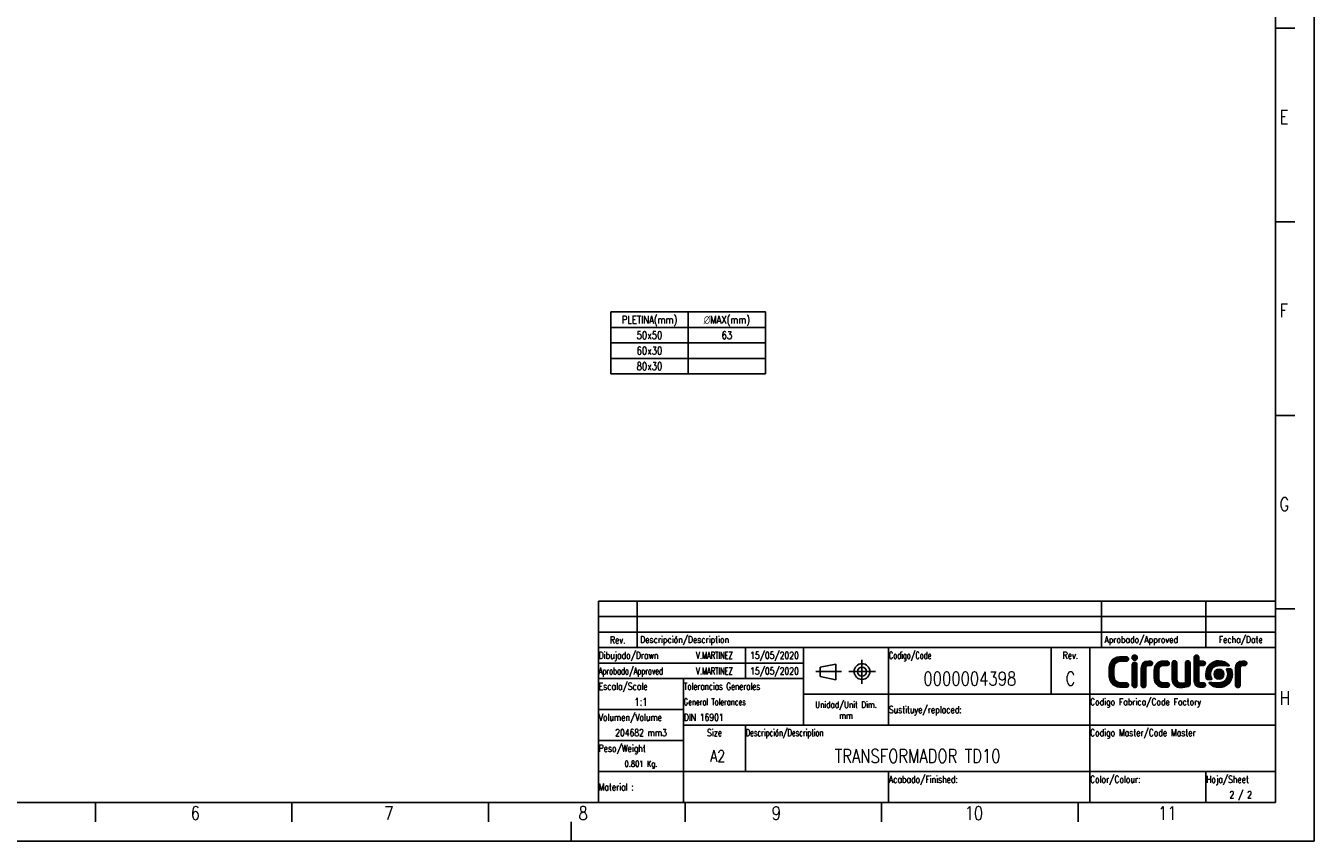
# Model space of a CAD drawing. Extents: x 0 to 594, y 0 to 420.
# Tile 14 of 20: x 261 to 594, y 0 to 211. Entities that reach past the tile are written whole.
import ezdxf

# ---------------------------------------------------------------- set-up
doc = ezdxf.new("R2010")
doc.units = 0
doc.header["$LTSCALE"] = 32.67
doc.layers.get('0').update_dxf_attribs({"linetype": 'CONTINUOUS'})
doc.styles.get("Standard").update_dxf_attribs({"font": 'SIMPLEX.SHX', "width": 0.8})
doc.styles.add('TEXTSTYLE_1', font='gdt', dxfattribs={"width": 0.8})
doc.styles.add('TEXTSTYLE_2', font='SIMPLEX.SHX', dxfattribs={"width": 0.7})
doc.styles.add('TEXTSTYLE_3', font='SIMPLEX.SHX', dxfattribs={"width": 0.75})

msp = doc.modelspace()

# ---------------------------------------------------------------- hatches: boundary and pattern name
h = msp.add_hatch()
h.set_pattern_fill('XSEC0003', color=8, scale=0.03125, angle=45, style=0, pattern_type=0)
h.set_pattern_definition([(45, (0, 0), (-0.0220970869, 0.0220970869), [])])
edge = h.paths.add_edge_path()
edge.add_spline(control_points=[(546.985, 45.603), (546.985, 45.774), (547.044, 45.917), (547.164, 46.034), (547.283, 46.15), (547.422, 46.208), (547.584, 46.208), (547.752, 46.208), (547.892, 46.15), (548.003, 46.034), (548.114, 45.917), (548.17, 45.774), (548.17, 45.603), (548.17, 45.603), (548.17, 40.281), (548.17, 40.281), (548.17, 40.111), (548.114, 39.967), (548.003, 39.851), (547.892, 39.734), (547.752, 39.676), (547.584, 39.676), (547.422, 39.676), (547.283, 39.734), (547.164, 39.851), (547.044, 39.967), (546.985, 40.111), (546.985, 40.281), (546.985, 40.281), (546.985, 45.603), (546.985, 45.603)], knot_values=[0, 0, 0, 0, 1, 1, 1, 2, 2, 2, 3, 3, 3, 4, 4, 4, 5, 5, 5, 6, 6, 6, 7, 7, 7, 8, 8, 8, 9, 9, 9, 10, 10, 10, 10], degree=3, periodic=4)
edge = h.paths.add_edge_path()
edge.add_spline(control_points=[(548.251, 47.397), (548.251, 47.21), (548.185, 47.052), (548.055, 46.919), (547.925, 46.788), (547.768, 46.722), (547.584, 46.722), (547.399, 46.722), (547.242, 46.788), (547.112, 46.919), (546.981, 47.052), (546.916, 47.21), (546.916, 47.397), (546.916, 47.584), (546.981, 47.743), (547.112, 47.875), (547.242, 48.007), (547.399, 48.072), (547.584, 48.072), (547.768, 48.072), (547.925, 48.007), (548.055, 47.875), (548.185, 47.743), (548.251, 47.584), (548.251, 47.397)], knot_values=[0, 0, 0, 0, 1, 1, 1, 2, 2, 2, 3, 3, 3, 4, 4, 4, 5, 5, 5, 6, 6, 6, 7, 7, 7, 8, 8, 8, 8], degree=3, periodic=4)
edge = h.paths.add_edge_path()
edge.add_spline(control_points=[(560.722, 45.999), (560.722, 46.169), (560.778, 46.313), (560.889, 46.43), (561, 46.546), (561.14, 46.604), (561.309, 46.604), (561.477, 46.604), (561.619, 46.546), (561.734, 46.43), (561.849, 46.313), (561.907, 46.169), (561.907, 45.999), (561.907, 45.999), (561.907, 40.689), (561.907, 40.689), (561.907, 40.526), (561.861, 40.381), (561.769, 40.253), (561.677, 40.124), (561.554, 40.033), (561.401, 39.979), (560.826, 39.777), (560.224, 39.676), (559.595, 39.676), (559.257, 39.676), (558.945, 39.727), (558.657, 39.827), (558.369, 39.928), (558.118, 40.087), (557.904, 40.305), (557.696, 40.514), (557.543, 40.765), (557.443, 41.056), (557.343, 41.347), (557.294, 41.667), (557.294, 42.017), (557.294, 42.017), (557.294, 45.999), (557.294, 45.999), (557.294, 46.169), (557.351, 46.313), (557.466, 46.43), (557.581, 46.546), (557.723, 46.604), (557.892, 46.604), (558.053, 46.604), (558.191, 46.546), (558.306, 46.43), (558.421, 46.313), (558.479, 46.169), (558.479, 45.999), (558.479, 45.999), (558.479, 41.924), (558.479, 41.924), (558.479, 41.559), (558.576, 41.279), (558.772, 41.086), (558.967, 40.891), (559.242, 40.794), (559.595, 40.794), (559.986, 40.794), (560.361, 40.841), (560.722, 40.934), (560.722, 40.934), (560.722, 45.999), (560.722, 45.999)], knot_values=[0, 0, 0, 0, 1, 1, 1, 2, 2, 2, 3, 3, 3, 4, 4, 4, 5, 5, 5, 6, 6, 6, 7, 7, 7, 8, 8, 8, 9, 9, 9, 10, 10, 10, 11, 11, 11, 12, 12, 12, 13, 13, 13, 14, 14, 14, 15, 15, 15, 16, 16, 16, 17, 17, 17, 18, 18, 18, 19, 19, 19, 20, 20, 20, 21, 21, 21, 22, 22, 22, 22], degree=3, periodic=4)
edge = h.paths.add_edge_path()
edge.add_spline(control_points=[(545.842, 40.77), (545.728, 40.878), (545.588, 40.932), (545.42, 40.932), (545.42, 40.932), (544.011, 40.932), (544.011, 40.932), (544.011, 40.932), (543.991, 40.932), (543.991, 40.932), (543.991, 40.932), (543.991, 40.931), (543.991, 40.931), (543.431, 40.931), (543, 41.102), (542.697, 41.444), (542.394, 41.786), (542.243, 42.239), (542.243, 42.806), (542.243, 42.806), (542.243, 44.613), (542.243, 44.613), (542.243, 45.18), (542.394, 45.634), (542.697, 45.976), (543, 46.317), (543.431, 46.489), (543.991, 46.489), (543.991, 46.489), (543.991, 46.488), (543.991, 46.488), (543.991, 46.488), (544.012, 46.488), (544.012, 46.488), (544.012, 46.488), (545.42, 46.488), (545.42, 46.488), (545.595, 46.488), (545.737, 46.539), (545.848, 46.643), (545.924, 46.715), (545.971, 46.805), (545.995, 46.911), (546.006, 46.959), (546.013, 47.009), (546.013, 47.064), (546.013, 47.226), (545.957, 47.36), (545.842, 47.469), (545.728, 47.576), (545.588, 47.63), (545.42, 47.63), (545.42, 47.63), (543.991, 47.63), (543.991, 47.63), (543.546, 47.63), (543.142, 47.558), (542.778, 47.415), (542.413, 47.27), (542.101, 47.067), (541.84, 46.803), (541.579, 46.539), (541.378, 46.22), (541.236, 45.848), (541.094, 45.475), (541.023, 45.063), (541.023, 44.613), (541.023, 44.613), (541.023, 42.806), (541.023, 42.806), (541.023, 42.356), (541.094, 41.944), (541.236, 41.572), (541.378, 41.199), (541.579, 40.88), (541.84, 40.616), (542.101, 40.353), (542.413, 40.148), (542.778, 40.005), (543.142, 39.861), (543.546, 39.79), (543.991, 39.79), (543.991, 39.79), (545.42, 39.79), (545.42, 39.79), (545.595, 39.79), (545.737, 39.841), (545.848, 39.945), (545.958, 40.049), (546.013, 40.189), (546.013, 40.366), (546.013, 40.417), (546.006, 40.464), (545.995, 40.509), (545.97, 40.609), (545.921, 40.697), (545.842, 40.77)], knot_values=[0, 0, 0, 0, 1, 1, 1, 2, 2, 2, 3, 3, 3, 4, 4, 4, 5, 5, 5, 6, 6, 6, 7, 7, 7, 8, 8, 8, 9, 9, 9, 10, 10, 10, 11, 11, 11, 12, 12, 12, 13, 13, 13, 14, 14, 14, 15, 15, 15, 16, 16, 16, 17, 17, 17, 18, 18, 18, 19, 19, 19, 20, 20, 20, 21, 21, 21, 22, 22, 22, 23, 23, 23, 24, 24, 24, 25, 25, 25, 26, 26, 26, 27, 27, 27, 28, 28, 28, 29, 29, 29, 30, 30, 30, 31, 31, 31, 32, 32, 32, 32], degree=3, periodic=4)
edge = h.paths.add_edge_path()
edge.add_spline(control_points=[(556.393, 40.75), (556.281, 40.856), (556.143, 40.909), (555.979, 40.909), (555.979, 40.909), (555.045, 40.909), (555.045, 40.909), (555.045, 40.909), (554.974, 40.909), (554.974, 40.909), (554.974, 40.909), (554.974, 40.907), (554.974, 40.907), (554.621, 40.907), (554.347, 41.004), (554.151, 41.198), (553.956, 41.392), (553.858, 41.672), (553.858, 42.038), (553.858, 42.038), (553.858, 44.255), (553.858, 44.255), (553.858, 44.613), (553.956, 44.891), (554.151, 45.089), (554.347, 45.288), (554.621, 45.386), (554.974, 45.386), (554.974, 45.386), (554.985, 45.386), (554.985, 45.386), (554.985, 45.386), (555.966, 45.386), (555.966, 45.386), (556.135, 45.386), (556.273, 45.448), (556.381, 45.548), (556.487, 45.649), (556.541, 45.785), (556.541, 45.958), (556.541, 46.015), (556.531, 46.069), (556.515, 46.12), (556.49, 46.206), (556.444, 46.283), (556.375, 46.35), (556.264, 46.454), (556.128, 46.506), (555.966, 46.506), (555.966, 46.506), (554.974, 46.506), (554.974, 46.506), (554.291, 46.506), (553.735, 46.289), (553.305, 45.853), (552.884, 45.425), (552.673, 44.865), (552.673, 44.173), (552.673, 44.173), (552.673, 42.132), (552.673, 42.132), (552.673, 41.431), (552.884, 40.867), (553.305, 40.44), (553.735, 40.004), (554.291, 39.788), (554.974, 39.788), (554.974, 39.788), (555.979, 39.788), (555.979, 39.788), (556.15, 39.788), (556.29, 39.838), (556.398, 39.94), (556.471, 40.008), (556.517, 40.094), (556.541, 40.195), (556.552, 40.244), (556.56, 40.296), (556.56, 40.354), (556.56, 40.513), (556.505, 40.645), (556.393, 40.75)], knot_values=[0, 0, 0, 0, 1, 1, 1, 2, 2, 2, 3, 3, 3, 4, 4, 4, 5, 5, 5, 6, 6, 6, 7, 7, 7, 8, 8, 8, 9, 9, 9, 10, 10, 10, 11, 11, 11, 12, 12, 12, 13, 13, 13, 14, 14, 14, 15, 15, 15, 16, 16, 16, 17, 17, 17, 18, 18, 18, 19, 19, 19, 20, 20, 20, 21, 21, 21, 22, 22, 22, 23, 23, 23, 24, 24, 24, 25, 25, 25, 26, 26, 26, 27, 27, 27, 27], degree=3, periodic=4)
edge = h.paths.add_edge_path()
edge.add_spline(control_points=[(550.472, 40.281), (550.472, 40.591), (550.472, 44.707), (550.472, 44.707), (550.472, 45.103), (550.714, 45.386), (551.142, 45.386), (551.142, 45.386), (551.49, 45.374), (551.649, 45.374), (551.99, 45.374), (552.224, 45.6), (552.224, 45.929), (552.224, 46.257), (551.985, 46.469), (551.649, 46.506), (551.508, 46.521), (551.142, 46.535), (551.142, 46.535), (549.916, 46.535), (549.287, 45.792), (549.287, 44.625), (549.287, 44.625), (549.287, 40.583), (549.287, 40.281), (549.287, 39.975), (549.529, 39.676), (549.878, 39.676), (550.227, 39.676), (550.472, 39.975), (550.472, 40.281)], knot_values=[0, 0, 0, 0, 1, 1, 1, 2, 2, 2, 3, 3, 3, 4, 4, 4, 5, 5, 5, 6, 6, 6, 7, 7, 7, 8, 8, 8, 9, 9, 9, 10, 10, 10, 10], degree=3, periodic=4)
edge = h.paths.add_edge_path()
edge.add_spline(control_points=[(574.831, 40.281), (574.831, 40.591), (574.831, 44.707), (574.831, 44.707), (574.831, 45.103), (575.074, 45.386), (575.501, 45.386), (575.501, 45.386), (575.849, 45.374), (576.008, 45.374), (576.349, 45.374), (576.583, 45.6), (576.583, 45.929), (576.583, 46.257), (576.345, 46.469), (576.008, 46.506), (575.867, 46.521), (575.501, 46.535), (575.501, 46.535), (574.275, 46.535), (573.646, 45.792), (573.646, 44.625), (573.646, 44.625), (573.646, 40.583), (573.646, 40.281), (573.646, 39.975), (573.888, 39.676), (574.237, 39.676), (574.586, 39.676), (574.831, 39.975), (574.831, 40.281)], knot_values=[0, 0, 0, 0, 1, 1, 1, 2, 2, 2, 3, 3, 3, 4, 4, 4, 5, 5, 5, 6, 6, 6, 7, 7, 7, 8, 8, 8, 9, 9, 9, 10, 10, 10, 10], degree=3, periodic=4)
edge = h.paths.add_edge_path()
edge.add_spline(control_points=[(565.691, 40.792), (565.679, 40.801), (565.669, 40.811), (565.656, 40.82), (565.656, 40.82), (565.655, 40.82), (565.655, 40.82), (565.564, 40.877), (565.451, 40.909), (565.324, 40.909), (565.256, 40.909), (565.154, 40.907), (565.06, 40.904), (564.931, 40.901), (564.816, 40.896), (564.816, 40.896), (564.424, 40.896), (564.188, 41.135), (564.152, 41.481), (564.149, 41.51), (564.147, 41.54), (564.147, 41.571), (564.147, 41.573), (564.147, 41.574), (564.147, 41.576), (564.147, 41.576), (564.147, 44.162), (564.147, 45.381), (564.147, 45.381), (565.262, 45.381), (565.262, 45.381), (565.578, 45.381), (565.861, 45.601), (565.861, 45.941), (565.861, 46.281), (565.599, 46.5), (565.262, 46.5), (565.262, 46.5), (564.146, 46.5), (564.146, 46.5), (564.146, 46.5), (564.146, 47.462), (564.146, 47.462), (564.146, 47.633), (564.089, 47.777), (563.974, 47.893), (563.859, 48.01), (563.721, 48.068), (563.56, 48.068), (563.391, 48.068), (563.249, 48.01), (563.134, 47.893), (563.019, 47.777), (562.961, 47.633), (562.961, 47.462), (562.961, 47.462), (562.961, 45.924), (562.961, 45.924), (562.961, 45.924), (562.961, 41.658), (562.961, 41.658), (562.961, 41.373), (562.999, 41.114), (563.074, 40.884), (563.078, 40.872), (563.082, 40.859), (563.086, 40.847), (563.091, 40.834), (563.097, 40.821), (563.102, 40.808), (563.261, 40.379), (563.556, 40.063), (563.986, 39.892), (564.207, 39.804), (564.465, 39.756), (564.758, 39.75), (564.778, 39.749), (564.796, 39.747), (564.816, 39.747), (564.816, 39.747), (565.182, 39.761), (565.324, 39.777), (565.66, 39.813), (565.899, 40.026), (565.899, 40.354), (565.899, 40.542), (565.82, 40.694), (565.691, 40.792)], knot_values=[0, 0, 0, 0, 1, 1, 1, 2, 2, 2, 3, 3, 3, 4, 4, 4, 5, 5, 5, 6, 6, 6, 7, 7, 7, 8, 8, 8, 9, 9, 9, 10, 10, 10, 11, 11, 11, 12, 12, 12, 13, 13, 13, 14, 14, 14, 15, 15, 15, 16, 16, 16, 17, 17, 17, 18, 18, 18, 19, 19, 19, 20, 20, 20, 21, 21, 21, 22, 22, 22, 23, 23, 23, 24, 24, 24, 25, 25, 25, 26, 26, 26, 27, 27, 27, 28, 28, 28, 29, 29, 29, 29], degree=3, periodic=4)
edge = h.paths.add_edge_path()
edge.add_spline(control_points=[(567.166, 43.147), (567.166, 44.384), (568.109, 45.387), (569.603, 45.387), (570.239, 45.387), (571.376, 45.311), (571.882, 45.274), (571.989, 45.266), (572.042, 45.386), (571.978, 45.461), (571.378, 46.16), (570.367, 46.619), (569.406, 46.619), (567.509, 46.619), (565.972, 45.064), (565.972, 43.147), (565.972, 42.729), (566.045, 42.329), (566.179, 41.958), (566.212, 41.866), (566.287, 41.803), (566.391, 41.803), (566.391, 41.803), (567.397, 41.803), (567.397, 41.803), (567.494, 41.803), (567.539, 41.906), (567.495, 41.979), (567.287, 42.32), (567.166, 42.719), (567.166, 43.147)], knot_values=[0, 0, 0, 0, 1, 1, 1, 2, 2, 2, 3, 3, 3, 4, 4, 4, 5, 5, 5, 6, 6, 6, 7, 7, 7, 8, 8, 8, 9, 9, 9, 10, 10, 10, 10], degree=3, periodic=4)
edge = h.paths.add_edge_path()
edge.add_spline(control_points=[(569.406, 41.859), (570.109, 41.859), (570.68, 42.436), (570.68, 43.147), (570.68, 43.859), (570.109, 44.435), (569.406, 44.435), (568.702, 44.435), (568.132, 43.859), (568.132, 43.147), (568.132, 42.436), (568.702, 41.859), (569.406, 41.859)], knot_values=[0, 0, 0, 0, 1, 1, 1, 2, 2, 2, 3, 3, 3, 4, 4, 4, 4], degree=3, periodic=4)
edge = h.paths.add_edge_path()
edge.add_spline(control_points=[(571.645, 43.147), (571.645, 41.91), (570.702, 40.908), (569.208, 40.908), (568.572, 40.908), (567.436, 40.983), (566.93, 41.02), (566.823, 41.028), (566.77, 40.908), (566.834, 40.833), (567.433, 40.134), (568.445, 39.676), (569.406, 39.676), (571.302, 39.676), (572.84, 41.23), (572.84, 43.147), (572.84, 43.565), (572.767, 43.966), (572.633, 44.337), (572.6, 44.429), (572.525, 44.491), (572.42, 44.491), (572.42, 44.491), (571.414, 44.491), (571.414, 44.491), (571.318, 44.491), (571.272, 44.389), (571.317, 44.315), (571.525, 43.975), (571.645, 43.575), (571.645, 43.147)], knot_values=[0, 0, 0, 0, 1, 1, 1, 2, 2, 2, 3, 3, 3, 4, 4, 4, 5, 5, 5, 6, 6, 6, 7, 7, 7, 8, 8, 8, 9, 9, 9, 10, 10, 10, 10], degree=3, periodic=4)

# ---------------------------------------------------------------- linework, layer by layer
at = {"color": 7}
for p, q in [((594, 0), (594, 420)), ((584, 410), (584, 10)), ((589, 210), (584, 210)), ((589, 160), (584, 160)), ((589, 110), (584, 110)), ((409, 62), (584, 62)), ((409, 62), (409, 50)), ((419, 62), (419, 50)), ((539, 62), (539, 50)), ((566, 62), (566, 50)), ((584, 62), (584, 50)), ((589, 60), (584, 60)), ((409, 58), (584, 58)), ((409, 54), (584, 54)), ((409, 50), (584, 50)), ((409, 50), (584, 50)), ((409, 50), (409, 10)), ((447, 50), (447, 42)), ((462, 50), (462, 30)), ((484, 50), (484, 30)), ((526, 50), (526, 38)), ((536, 50), (536, 10)), ((584, 50), (584, 10)), ((409, 46), (462, 46)), ((466.319, 44.962), (470.369, 45.772)), ((466.319, 42.532), (466.319, 44.962)), ((470.369, 45.772), (470.369, 41.722)), ((409, 42), (462, 42)), ((431, 42), (431, 10)), ((470.369, 41.722), (466.319, 42.532)), ((462, 38), (584, 38)), ((409, 34), (431, 34)), ((431, 30), (584, 30)), ((447, 30), (447, 18)), ((409, 26), (431, 26)), ((409, 18), (584, 18)), ((484, 18), (484, 10)), ((566, 18), (566, 10)), ((584, 10), (25, 10)), ((279, 10), (279, 5)), ((329.8, 10), (329.8, 5)), ((380.6, 10), (380.6, 5)), ((409, 10), (584, 10)), ((431.4, 10), (431.4, 5)), ((482.2, 10), (482.2, 5)), ((533, 10), (533, 5)), ((402, 5), (402, 0)), ((0, 0), (594, 0))]:
    msp.add_line(p, q, dxfattribs=at)
at = {"color": 8}
for p, q in [((412.2, 136.698), (452.2, 136.698)), ((412.2, 136.698), (412.2, 120.698)), ((432.2, 136.698), (432.2, 120.698)), ((452.2, 136.698), (452.2, 120.698)), ((412.2, 132.698), (452.2, 132.698)), ((412.2, 128.698), (452.2, 128.698)), ((412.2, 124.698), (452.2, 124.698)), ((412.2, 120.698), (452.2, 120.698)), ((477.111, 46.822), (477.111, 40.682)), ((465.162, 43.815), (471.832, 43.815)), ((473.677, 43.815), (480.607, 43.815))]:
    msp.add_line(p, q, dxfattribs=at)
at = {"color": 7}
for centre, radius, start, end in [((477.128, 43.815), 2.038, 180.00814, 179.99186), ((477.111, 43.808), 1.177, 180.47907, 179.52093)]:
    msp.add_arc(centre, radius, start, end, dxfattribs=at)
for points, knots in [([(545.842, 40.77), (545.728, 40.878), (545.588, 40.932), (545.42, 40.932), (545.42, 40.932), (544.011, 40.932), (544.011, 40.932), (544.011, 40.932), (543.991, 40.932), (543.991, 40.932), (543.991, 40.932), (543.991, 40.931), (543.991, 40.931), (543.431, 40.931), (543, 41.102), (542.697, 41.444), (542.394, 41.786), (542.243, 42.239), (542.243, 42.806), (542.243, 42.806), (542.243, 44.613), (542.243, 44.613), (542.243, 45.18), (542.394, 45.634), (542.697, 45.976), (543, 46.317), (543.431, 46.489), (543.991, 46.489), (543.991, 46.489), (543.991, 46.488), (543.991, 46.488), (543.991, 46.488), (544.012, 46.488), (544.012, 46.488), (544.012, 46.488), (545.42, 46.488), (545.42, 46.488), (545.595, 46.488), (545.737, 46.539), (545.848, 46.643), (545.924, 46.715), (545.971, 46.805), (545.995, 46.911), (546.006, 46.959), (546.013, 47.009), (546.013, 47.064), (546.013, 47.226), (545.957, 47.36), (545.842, 47.469), (545.728, 47.576), (545.588, 47.63), (545.42, 47.63), (545.42, 47.63), (543.991, 47.63), (543.991, 47.63), (543.546, 47.63), (543.142, 47.558), (542.778, 47.415), (542.413, 47.27), (542.101, 47.067), (541.84, 46.803), (541.579, 46.539), (541.378, 46.22), (541.236, 45.848), (541.094, 45.475), (541.023, 45.063), (541.023, 44.613), (541.023, 44.613), (541.023, 42.806), (541.023, 42.806), (541.023, 42.356), (541.094, 41.944), (541.236, 41.572), (541.378, 41.199), (541.579, 40.88), (541.84, 40.616), (542.101, 40.353), (542.413, 40.148), (542.778, 40.005), (543.142, 39.861), (543.546, 39.79), (543.991, 39.79), (543.991, 39.79), (545.42, 39.79), (545.42, 39.79), (545.595, 39.79), (545.737, 39.841), (545.848, 39.945), (545.958, 40.049), (546.013, 40.189), (546.013, 40.366), (546.013, 40.417), (546.006, 40.464), (545.995, 40.509), (545.97, 40.609), (545.921, 40.697), (545.842, 40.77)], [0, 0, 0, 0, 1, 1, 1, 2, 2, 2, 3, 3, 3, 4, 4, 4, 5, 5, 5, 6, 6, 6, 7, 7, 7, 8, 8, 8, 9, 9, 9, 10, 10, 10, 11, 11, 11, 12, 12, 12, 13, 13, 13, 14, 14, 14, 15, 15, 15, 16, 16, 16, 17, 17, 17, 18, 18, 18, 19, 19, 19, 20, 20, 20, 21, 21, 21, 22, 22, 22, 23, 23, 23, 24, 24, 24, 25, 25, 25, 26, 26, 26, 27, 27, 27, 28, 28, 28, 29, 29, 29, 30, 30, 30, 31, 31, 31, 32, 32, 32, 32]), ([(545.842, 40.77), (545.728, 40.878), (545.588, 40.932), (545.42, 40.932), (545.42, 40.932), (544.011, 40.932), (544.011, 40.932), (544.011, 40.932), (543.991, 40.932), (543.991, 40.932), (543.991, 40.932), (543.991, 40.931), (543.991, 40.931), (543.431, 40.931), (543, 41.102), (542.697, 41.444), (542.394, 41.786), (542.243, 42.239), (542.243, 42.806), (542.243, 42.806), (542.243, 44.613), (542.243, 44.613), (542.243, 45.18), (542.394, 45.634), (542.697, 45.976), (543, 46.317), (543.431, 46.489), (543.991, 46.489), (543.991, 46.489), (543.991, 46.488), (543.991, 46.488), (543.991, 46.488), (544.012, 46.488), (544.012, 46.488), (544.012, 46.488), (545.42, 46.488), (545.42, 46.488), (545.595, 46.488), (545.737, 46.539), (545.848, 46.643), (545.924, 46.715), (545.971, 46.805), (545.995, 46.911), (546.006, 46.959), (546.013, 47.009), (546.013, 47.064), (546.013, 47.226), (545.957, 47.36), (545.842, 47.469), (545.728, 47.576), (545.588, 47.63), (545.42, 47.63), (545.42, 47.63), (543.991, 47.63), (543.991, 47.63), (543.546, 47.63), (543.142, 47.558), (542.778, 47.415), (542.413, 47.27), (542.101, 47.067), (541.84, 46.803), (541.579, 46.539), (541.378, 46.22), (541.236, 45.848), (541.094, 45.475), (541.023, 45.063), (541.023, 44.613), (541.023, 44.613), (541.023, 42.806), (541.023, 42.806), (541.023, 42.356), (541.094, 41.944), (541.236, 41.572), (541.378, 41.199), (541.579, 40.88), (541.84, 40.616), (542.101, 40.353), (542.413, 40.148), (542.778, 40.005), (543.142, 39.861), (543.546, 39.79), (543.991, 39.79), (543.991, 39.79), (545.42, 39.79), (545.42, 39.79), (545.595, 39.79), (545.737, 39.841), (545.848, 39.945), (545.958, 40.049), (546.013, 40.189), (546.013, 40.366), (546.013, 40.417), (546.006, 40.464), (545.995, 40.509), (545.97, 40.609), (545.921, 40.697), (545.842, 40.77)], [0, 0, 0, 0, 0.3527778, 0.3527778, 0.3527778, 0.7055556, 0.7055556, 0.7055556, 1.0583333, 1.0583333, 1.0583333, 1.4111111, 1.4111111, 1.4111111, 1.7638889, 1.7638889, 1.7638889, 2.1166667, 2.1166667, 2.1166667, 2.4694444, 2.4694444, 2.4694444, 2.8222222, 2.8222222, 2.8222222, 3.175, 3.175, 3.175, 3.5277778, 3.5277778, 3.5277778, 3.8805556, 3.8805556, 3.8805556, 4.2333333, 4.2333333, 4.2333333, 4.5861111, 4.5861111, 4.5861111, 4.9388889, 4.9388889, 4.9388889, 5.2916667, 5.2916667, 5.2916667, 5.6444444, 5.6444444, 5.6444444, 5.9972222, 5.9972222, 5.9972222, 6.35, 6.35, 6.35, 6.7027778, 6.7027778, 6.7027778, 7.0555556, 7.0555556, 7.0555556, 7.4083333, 7.4083333, 7.4083333, 7.7611111, 7.7611111, 7.7611111, 8.1138889, 8.1138889, 8.1138889, 8.4666667, 8.4666667, 8.4666667, 8.8194444, 8.8194444, 8.8194444, 9.1722222, 9.1722222, 9.1722222, 9.525, 9.525, 9.525, 9.8777778, 9.8777778, 9.8777778, 10.2305556, 10.2305556, 10.2305556, 10.5833333, 10.5833333, 10.5833333, 10.9361111, 10.9361111, 10.9361111, 11.2888889, 11.2888889, 11.2888889, 11.2888889]), ([(548.251, 47.397), (548.251, 47.21), (548.185, 47.052), (548.055, 46.919), (547.925, 46.788), (547.768, 46.722), (547.584, 46.722), (547.399, 46.722), (547.242, 46.788), (547.112, 46.919), (546.981, 47.052), (546.916, 47.21), (546.916, 47.397), (546.916, 47.584), (546.981, 47.743), (547.112, 47.875), (547.242, 48.007), (547.399, 48.072), (547.584, 48.072), (547.768, 48.072), (547.925, 48.007), (548.055, 47.875), (548.185, 47.743), (548.251, 47.584), (548.251, 47.397)], [0, 0, 0, 0, 1, 1, 1, 2, 2, 2, 3, 3, 3, 4, 4, 4, 5, 5, 5, 6, 6, 6, 7, 7, 7, 8, 8, 8, 8]), ([(548.251, 47.397), (548.251, 47.21), (548.185, 47.052), (548.055, 46.919), (547.925, 46.788), (547.768, 46.722), (547.584, 46.722), (547.399, 46.722), (547.242, 46.788), (547.112, 46.919), (546.981, 47.052), (546.916, 47.21), (546.916, 47.397), (546.916, 47.584), (546.981, 47.743), (547.112, 47.875), (547.242, 48.007), (547.399, 48.072), (547.584, 48.072), (547.768, 48.072), (547.925, 48.007), (548.055, 47.875), (548.185, 47.743), (548.251, 47.584), (548.251, 47.397)], [0, 0, 0, 0, 0.3527778, 0.3527778, 0.3527778, 0.7055556, 0.7055556, 0.7055556, 1.0583333, 1.0583333, 1.0583333, 1.4111111, 1.4111111, 1.4111111, 1.7638889, 1.7638889, 1.7638889, 2.1166667, 2.1166667, 2.1166667, 2.4694444, 2.4694444, 2.4694444, 2.8222222, 2.8222222, 2.8222222, 2.8222222]), ([(565.691, 40.792), (565.679, 40.801), (565.669, 40.811), (565.656, 40.82), (565.656, 40.82), (565.655, 40.82), (565.655, 40.82), (565.564, 40.877), (565.451, 40.909), (565.324, 40.909), (565.256, 40.909), (565.154, 40.907), (565.06, 40.904), (564.931, 40.901), (564.816, 40.896), (564.816, 40.896), (564.424, 40.896), (564.188, 41.135), (564.152, 41.481), (564.149, 41.51), (564.147, 41.54), (564.147, 41.571), (564.147, 41.573), (564.147, 41.574), (564.147, 41.576), (564.147, 41.576), (564.147, 44.162), (564.147, 45.381), (564.147, 45.381), (565.262, 45.381), (565.262, 45.381), (565.578, 45.381), (565.861, 45.601), (565.861, 45.941), (565.861, 46.281), (565.599, 46.5), (565.262, 46.5), (565.262, 46.5), (564.146, 46.5), (564.146, 46.5), (564.146, 46.5), (564.146, 47.462), (564.146, 47.462), (564.146, 47.633), (564.089, 47.777), (563.974, 47.893), (563.859, 48.01), (563.721, 48.068), (563.56, 48.068), (563.391, 48.068), (563.249, 48.01), (563.134, 47.893), (563.019, 47.777), (562.961, 47.633), (562.961, 47.462), (562.961, 47.462), (562.961, 45.924), (562.961, 45.924), (562.961, 45.924), (562.961, 41.658), (562.961, 41.658), (562.961, 41.373), (562.999, 41.114), (563.074, 40.884), (563.078, 40.872), (563.082, 40.859), (563.086, 40.847), (563.091, 40.834), (563.097, 40.821), (563.102, 40.808), (563.261, 40.379), (563.556, 40.063), (563.986, 39.892), (564.207, 39.804), (564.465, 39.756), (564.758, 39.75), (564.778, 39.749), (564.796, 39.747), (564.816, 39.747), (564.816, 39.747), (565.182, 39.761), (565.324, 39.777), (565.66, 39.813), (565.899, 40.026), (565.899, 40.354), (565.899, 40.542), (565.82, 40.694), (565.691, 40.792)], [0, 0, 0, 0, 1, 1, 1, 2, 2, 2, 3, 3, 3, 4, 4, 4, 5, 5, 5, 6, 6, 6, 7, 7, 7, 8, 8, 8, 9, 9, 9, 10, 10, 10, 11, 11, 11, 12, 12, 12, 13, 13, 13, 14, 14, 14, 15, 15, 15, 16, 16, 16, 17, 17, 17, 18, 18, 18, 19, 19, 19, 20, 20, 20, 21, 21, 21, 22, 22, 22, 23, 23, 23, 24, 24, 24, 25, 25, 25, 26, 26, 26, 27, 27, 27, 28, 28, 28, 29, 29, 29, 29]), ([(565.691, 40.792), (565.679, 40.801), (565.669, 40.811), (565.656, 40.82), (565.656, 40.82), (565.655, 40.82), (565.655, 40.82), (565.564, 40.877), (565.451, 40.909), (565.324, 40.909), (565.256, 40.909), (565.154, 40.907), (565.06, 40.904), (564.931, 40.901), (564.816, 40.896), (564.816, 40.896), (564.424, 40.896), (564.188, 41.135), (564.152, 41.481), (564.149, 41.51), (564.147, 41.54), (564.147, 41.571), (564.147, 41.573), (564.147, 41.574), (564.147, 41.576), (564.147, 41.576), (564.147, 44.162), (564.147, 45.381), (564.147, 45.381), (565.262, 45.381), (565.262, 45.381), (565.578, 45.381), (565.861, 45.601), (565.861, 45.941), (565.861, 46.281), (565.599, 46.5), (565.262, 46.5), (565.262, 46.5), (564.146, 46.5), (564.146, 46.5), (564.146, 46.5), (564.146, 47.462), (564.146, 47.462), (564.146, 47.633), (564.089, 47.777), (563.974, 47.893), (563.859, 48.01), (563.721, 48.068), (563.56, 48.068), (563.391, 48.068), (563.249, 48.01), (563.134, 47.893), (563.019, 47.777), (562.961, 47.633), (562.961, 47.462), (562.961, 47.462), (562.961, 45.924), (562.961, 45.924), (562.961, 45.924), (562.961, 41.658), (562.961, 41.658), (562.961, 41.373), (562.999, 41.114), (563.074, 40.884), (563.078, 40.872), (563.082, 40.859), (563.086, 40.847), (563.091, 40.834), (563.097, 40.821), (563.102, 40.808), (563.261, 40.379), (563.556, 40.063), (563.986, 39.892), (564.207, 39.804), (564.465, 39.756), (564.758, 39.75), (564.778, 39.749), (564.796, 39.747), (564.816, 39.747), (564.816, 39.747), (565.182, 39.761), (565.324, 39.777), (565.66, 39.813), (565.899, 40.026), (565.899, 40.354), (565.899, 40.542), (565.82, 40.694), (565.691, 40.792)], [0, 0, 0, 0, 1, 1, 1, 2, 2, 2, 3, 3, 3, 4, 4, 4, 5, 5, 5, 6, 6, 6, 7, 7, 7, 8, 8, 8, 9, 9, 9, 10, 10, 10, 11, 11, 11, 12, 12, 12, 13, 13, 13, 14, 14, 14, 15, 15, 15, 16, 16, 16, 17, 17, 17, 18, 18, 18, 19, 19, 19, 20, 20, 20, 21, 21, 21, 22, 22, 22, 23, 23, 23, 24, 24, 24, 25, 25, 25, 26, 26, 26, 27, 27, 27, 28, 28, 28, 29, 29, 29, 29]), ([(546.985, 45.603), (546.985, 45.774), (547.044, 45.917), (547.164, 46.034), (547.283, 46.15), (547.422, 46.208), (547.584, 46.208), (547.752, 46.208), (547.892, 46.15), (548.003, 46.034), (548.114, 45.917), (548.17, 45.774), (548.17, 45.603), (548.17, 45.603), (548.17, 40.281), (548.17, 40.281), (548.17, 40.111), (548.114, 39.967), (548.003, 39.851), (547.892, 39.734), (547.752, 39.676), (547.584, 39.676), (547.422, 39.676), (547.283, 39.734), (547.164, 39.851), (547.044, 39.967), (546.985, 40.111), (546.985, 40.281), (546.985, 40.281), (546.985, 45.603), (546.985, 45.603)], [0, 0, 0, 0, 1, 1, 1, 2, 2, 2, 3, 3, 3, 4, 4, 4, 5, 5, 5, 6, 6, 6, 7, 7, 7, 8, 8, 8, 9, 9, 9, 10, 10, 10, 10]), ([(546.985, 45.603), (546.985, 45.774), (547.044, 45.917), (547.164, 46.034), (547.283, 46.15), (547.422, 46.208), (547.584, 46.208), (547.752, 46.208), (547.892, 46.15), (548.003, 46.034), (548.114, 45.917), (548.17, 45.774), (548.17, 45.603), (548.17, 45.603), (548.17, 40.281), (548.17, 40.281), (548.17, 40.111), (548.114, 39.967), (548.003, 39.851), (547.892, 39.734), (547.752, 39.676), (547.584, 39.676), (547.422, 39.676), (547.283, 39.734), (547.164, 39.851), (547.044, 39.967), (546.985, 40.111), (546.985, 40.281), (546.985, 40.281), (546.985, 45.603), (546.985, 45.603)], [0, 0, 0, 0, 1, 1, 1, 2, 2, 2, 3, 3, 3, 4, 4, 4, 5, 5, 5, 6, 6, 6, 7, 7, 7, 8, 8, 8, 9, 9, 9, 10, 10, 10, 10]), ([(550.472, 40.281), (550.472, 40.591), (550.472, 44.707), (550.472, 44.707), (550.472, 45.103), (550.714, 45.386), (551.142, 45.386), (551.142, 45.386), (551.49, 45.374), (551.649, 45.374), (551.99, 45.374), (552.224, 45.6), (552.224, 45.929), (552.224, 46.257), (551.985, 46.469), (551.649, 46.506), (551.508, 46.521), (551.142, 46.535), (551.142, 46.535), (549.916, 46.535), (549.287, 45.792), (549.287, 44.625), (549.287, 44.625), (549.287, 40.583), (549.287, 40.281), (549.287, 39.975), (549.529, 39.676), (549.878, 39.676), (550.227, 39.676), (550.472, 39.975), (550.472, 40.281)], [0, 0, 0, 0, 1, 1, 1, 2, 2, 2, 3, 3, 3, 4, 4, 4, 5, 5, 5, 6, 6, 6, 7, 7, 7, 8, 8, 8, 9, 9, 9, 10, 10, 10, 10]), ([(550.472, 40.281), (550.472, 40.591), (550.472, 44.707), (550.472, 44.707), (550.472, 45.103), (550.714, 45.386), (551.142, 45.386), (551.142, 45.386), (551.49, 45.374), (551.649, 45.374), (551.99, 45.374), (552.224, 45.6), (552.224, 45.929), (552.224, 46.257), (551.985, 46.469), (551.649, 46.506), (551.508, 46.521), (551.142, 46.535), (551.142, 46.535), (549.916, 46.535), (549.287, 45.792), (549.287, 44.625), (549.287, 44.625), (549.287, 40.583), (549.287, 40.281), (549.287, 39.975), (549.529, 39.676), (549.878, 39.676), (550.227, 39.676), (550.472, 39.975), (550.472, 40.281)], [0, 0, 0, 0, 1, 1, 1, 2, 2, 2, 3, 3, 3, 4, 4, 4, 5, 5, 5, 6, 6, 6, 7, 7, 7, 8, 8, 8, 9, 9, 9, 10, 10, 10, 10]), ([(556.393, 40.75), (556.281, 40.856), (556.143, 40.909), (555.979, 40.909), (555.979, 40.909), (555.045, 40.909), (555.045, 40.909), (555.045, 40.909), (554.974, 40.909), (554.974, 40.909), (554.974, 40.909), (554.974, 40.907), (554.974, 40.907), (554.621, 40.907), (554.347, 41.004), (554.151, 41.198), (553.956, 41.392), (553.858, 41.672), (553.858, 42.038), (553.858, 42.038), (553.858, 44.255), (553.858, 44.255), (553.858, 44.613), (553.956, 44.891), (554.151, 45.089), (554.347, 45.288), (554.621, 45.386), (554.974, 45.386), (554.974, 45.386), (554.985, 45.386), (554.985, 45.386), (554.985, 45.386), (555.966, 45.386), (555.966, 45.386), (556.135, 45.386), (556.273, 45.448), (556.381, 45.548), (556.487, 45.649), (556.541, 45.785), (556.541, 45.958), (556.541, 46.015), (556.531, 46.069), (556.515, 46.12), (556.49, 46.206), (556.444, 46.283), (556.375, 46.35), (556.264, 46.454), (556.128, 46.506), (555.966, 46.506), (555.966, 46.506), (554.974, 46.506), (554.974, 46.506), (554.291, 46.506), (553.735, 46.289), (553.305, 45.853), (552.884, 45.425), (552.673, 44.865), (552.673, 44.173), (552.673, 44.173), (552.673, 42.132), (552.673, 42.132), (552.673, 41.431), (552.884, 40.867), (553.305, 40.44), (553.735, 40.004), (554.291, 39.788), (554.974, 39.788), (554.974, 39.788), (555.979, 39.788), (555.979, 39.788), (556.15, 39.788), (556.29, 39.838), (556.398, 39.94), (556.471, 40.008), (556.517, 40.094), (556.541, 40.195), (556.552, 40.244), (556.56, 40.296), (556.56, 40.354), (556.56, 40.513), (556.505, 40.645), (556.393, 40.75)], [0, 0, 0, 0, 1, 1, 1, 2, 2, 2, 3, 3, 3, 4, 4, 4, 5, 5, 5, 6, 6, 6, 7, 7, 7, 8, 8, 8, 9, 9, 9, 10, 10, 10, 11, 11, 11, 12, 12, 12, 13, 13, 13, 14, 14, 14, 15, 15, 15, 16, 16, 16, 17, 17, 17, 18, 18, 18, 19, 19, 19, 20, 20, 20, 21, 21, 21, 22, 22, 22, 23, 23, 23, 24, 24, 24, 25, 25, 25, 26, 26, 26, 27, 27, 27, 27]), ([(556.393, 40.75), (556.281, 40.856), (556.143, 40.909), (555.979, 40.909), (555.979, 40.909), (555.045, 40.909), (555.045, 40.909), (555.045, 40.909), (554.974, 40.909), (554.974, 40.909), (554.974, 40.909), (554.974, 40.907), (554.974, 40.907), (554.621, 40.907), (554.347, 41.004), (554.151, 41.198), (553.956, 41.392), (553.858, 41.672), (553.858, 42.038), (553.858, 42.038), (553.858, 44.255), (553.858, 44.255), (553.858, 44.613), (553.956, 44.891), (554.151, 45.089), (554.347, 45.288), (554.621, 45.386), (554.974, 45.386), (554.974, 45.386), (554.985, 45.386), (554.985, 45.386), (554.985, 45.386), (555.966, 45.386), (555.966, 45.386), (556.135, 45.386), (556.273, 45.448), (556.381, 45.548), (556.487, 45.649), (556.541, 45.785), (556.541, 45.958), (556.541, 46.015), (556.531, 46.069), (556.515, 46.12), (556.49, 46.206), (556.444, 46.283), (556.375, 46.35), (556.264, 46.454), (556.128, 46.506), (555.966, 46.506), (555.966, 46.506), (554.974, 46.506), (554.974, 46.506), (554.291, 46.506), (553.735, 46.289), (553.305, 45.853), (552.884, 45.425), (552.673, 44.865), (552.673, 44.173), (552.673, 44.173), (552.673, 42.132), (552.673, 42.132), (552.673, 41.431), (552.884, 40.867), (553.305, 40.44), (553.735, 40.004), (554.291, 39.788), (554.974, 39.788), (554.974, 39.788), (555.979, 39.788), (555.979, 39.788), (556.15, 39.788), (556.29, 39.838), (556.398, 39.94), (556.471, 40.008), (556.517, 40.094), (556.541, 40.195), (556.552, 40.244), (556.56, 40.296), (556.56, 40.354), (556.56, 40.513), (556.505, 40.645), (556.393, 40.75)], [0, 0, 0, 0, 0.3527778, 0.3527778, 0.3527778, 0.7055556, 0.7055556, 0.7055556, 1.0583333, 1.0583333, 1.0583333, 1.4111111, 1.4111111, 1.4111111, 1.7638889, 1.7638889, 1.7638889, 2.1166667, 2.1166667, 2.1166667, 2.4694444, 2.4694444, 2.4694444, 2.8222222, 2.8222222, 2.8222222, 3.175, 3.175, 3.175, 3.5277778, 3.5277778, 3.5277778, 3.8805556, 3.8805556, 3.8805556, 4.2333333, 4.2333333, 4.2333333, 4.5861111, 4.5861111, 4.5861111, 4.9388889, 4.9388889, 4.9388889, 5.2916667, 5.2916667, 5.2916667, 5.6444444, 5.6444444, 5.6444444, 5.9972222, 5.9972222, 5.9972222, 6.35, 6.35, 6.35, 6.7027778, 6.7027778, 6.7027778, 7.0555556, 7.0555556, 7.0555556, 7.4083333, 7.4083333, 7.4083333, 7.7611111, 7.7611111, 7.7611111, 8.1138889, 8.1138889, 8.1138889, 8.4666667, 8.4666667, 8.4666667, 8.8194444, 8.8194444, 8.8194444, 9.1722222, 9.1722222, 9.1722222, 9.525, 9.525, 9.525, 9.525]), ([(560.722, 45.999), (560.722, 46.169), (560.778, 46.313), (560.889, 46.43), (561, 46.546), (561.14, 46.604), (561.309, 46.604), (561.477, 46.604), (561.619, 46.546), (561.734, 46.43), (561.849, 46.313), (561.907, 46.169), (561.907, 45.999), (561.907, 45.999), (561.907, 40.689), (561.907, 40.689), (561.907, 40.526), (561.861, 40.381), (561.769, 40.253), (561.677, 40.124), (561.554, 40.033), (561.401, 39.979), (560.826, 39.777), (560.224, 39.676), (559.595, 39.676), (559.257, 39.676), (558.945, 39.727), (558.657, 39.827), (558.369, 39.928), (558.118, 40.087), (557.904, 40.305), (557.696, 40.514), (557.543, 40.765), (557.443, 41.056), (557.343, 41.347), (557.294, 41.667), (557.294, 42.017), (557.294, 42.017), (557.294, 45.999), (557.294, 45.999), (557.294, 46.169), (557.351, 46.313), (557.466, 46.43), (557.581, 46.546), (557.723, 46.604), (557.892, 46.604), (558.053, 46.604), (558.191, 46.546), (558.306, 46.43), (558.421, 46.313), (558.479, 46.169), (558.479, 45.999), (558.479, 45.999), (558.479, 41.924), (558.479, 41.924), (558.479, 41.559), (558.576, 41.279), (558.772, 41.086), (558.967, 40.891), (559.242, 40.794), (559.595, 40.794), (559.986, 40.794), (560.361, 40.841), (560.722, 40.934), (560.722, 40.934), (560.722, 45.999), (560.722, 45.999)], [0, 0, 0, 0, 1, 1, 1, 2, 2, 2, 3, 3, 3, 4, 4, 4, 5, 5, 5, 6, 6, 6, 7, 7, 7, 8, 8, 8, 9, 9, 9, 10, 10, 10, 11, 11, 11, 12, 12, 12, 13, 13, 13, 14, 14, 14, 15, 15, 15, 16, 16, 16, 17, 17, 17, 18, 18, 18, 19, 19, 19, 20, 20, 20, 21, 21, 21, 22, 22, 22, 22]), ([(560.722, 45.999), (560.722, 46.169), (560.778, 46.313), (560.889, 46.43), (561, 46.546), (561.14, 46.604), (561.309, 46.604), (561.477, 46.604), (561.619, 46.546), (561.734, 46.43), (561.849, 46.313), (561.907, 46.169), (561.907, 45.999), (561.907, 45.999), (561.907, 40.689), (561.907, 40.689), (561.907, 40.526), (561.861, 40.381), (561.769, 40.253), (561.677, 40.124), (561.554, 40.033), (561.401, 39.979), (560.826, 39.777), (560.224, 39.676), (559.595, 39.676), (559.257, 39.676), (558.945, 39.727), (558.657, 39.827), (558.369, 39.928), (558.118, 40.087), (557.904, 40.305), (557.696, 40.514), (557.543, 40.765), (557.443, 41.056), (557.343, 41.347), (557.294, 41.667), (557.294, 42.017), (557.294, 42.017), (557.294, 45.999), (557.294, 45.999), (557.294, 46.169), (557.351, 46.313), (557.466, 46.43), (557.581, 46.546), (557.723, 46.604), (557.892, 46.604), (558.053, 46.604), (558.191, 46.546), (558.306, 46.43), (558.421, 46.313), (558.479, 46.169), (558.479, 45.999), (558.479, 45.999), (558.479, 41.924), (558.479, 41.924), (558.479, 41.559), (558.576, 41.279), (558.772, 41.086), (558.967, 40.891), (559.242, 40.794), (559.595, 40.794), (559.986, 40.794), (560.361, 40.841), (560.722, 40.934), (560.722, 40.934), (560.722, 45.999), (560.722, 45.999)], [0, 0, 0, 0, 1, 1, 1, 2, 2, 2, 3, 3, 3, 4, 4, 4, 5, 5, 5, 6, 6, 6, 7, 7, 7, 8, 8, 8, 9, 9, 9, 10, 10, 10, 11, 11, 11, 12, 12, 12, 13, 13, 13, 14, 14, 14, 15, 15, 15, 16, 16, 16, 17, 17, 17, 18, 18, 18, 19, 19, 19, 20, 20, 20, 21, 21, 21, 22, 22, 22, 22]), ([(567.166, 43.147), (567.166, 44.384), (568.109, 45.387), (569.603, 45.387), (570.239, 45.387), (571.376, 45.311), (571.882, 45.274), (571.989, 45.266), (572.042, 45.386), (571.978, 45.461), (571.378, 46.16), (570.367, 46.619), (569.406, 46.619), (567.509, 46.619), (565.972, 45.064), (565.972, 43.147), (565.972, 42.729), (566.045, 42.329), (566.179, 41.958), (566.212, 41.866), (566.287, 41.803), (566.391, 41.803), (566.391, 41.803), (567.397, 41.803), (567.397, 41.803), (567.494, 41.803), (567.539, 41.906), (567.495, 41.979), (567.287, 42.32), (567.166, 42.719), (567.166, 43.147)], [0, 0, 0, 0, 1, 1, 1, 2, 2, 2, 3, 3, 3, 4, 4, 4, 5, 5, 5, 6, 6, 6, 7, 7, 7, 8, 8, 8, 9, 9, 9, 10, 10, 10, 10]), ([(567.166, 43.147), (567.166, 44.384), (568.109, 45.387), (569.603, 45.387), (570.239, 45.387), (571.376, 45.311), (571.882, 45.274), (571.989, 45.266), (572.042, 45.386), (571.978, 45.461), (571.378, 46.16), (570.367, 46.619), (569.406, 46.619), (567.509, 46.619), (565.972, 45.064), (565.972, 43.147), (565.972, 42.729), (566.045, 42.329), (566.179, 41.958), (566.212, 41.866), (566.287, 41.803), (566.391, 41.803), (566.391, 41.803), (567.397, 41.803), (567.397, 41.803), (567.494, 41.803), (567.539, 41.906), (567.495, 41.979), (567.287, 42.32), (567.166, 42.719), (567.166, 43.147)], [0, 0, 0, 0, 1, 1, 1, 2, 2, 2, 3, 3, 3, 4, 4, 4, 5, 5, 5, 6, 6, 6, 7, 7, 7, 8, 8, 8, 9, 9, 9, 10, 10, 10, 10]), ([(571.645, 43.147), (571.645, 41.91), (570.702, 40.908), (569.208, 40.908), (568.572, 40.908), (567.436, 40.983), (566.93, 41.02), (566.823, 41.028), (566.77, 40.908), (566.834, 40.833), (567.433, 40.134), (568.445, 39.676), (569.406, 39.676), (571.302, 39.676), (572.84, 41.23), (572.84, 43.147), (572.84, 43.565), (572.767, 43.966), (572.633, 44.337), (572.6, 44.429), (572.525, 44.491), (572.42, 44.491), (572.42, 44.491), (571.414, 44.491), (571.414, 44.491), (571.318, 44.491), (571.272, 44.389), (571.317, 44.315), (571.525, 43.975), (571.645, 43.575), (571.645, 43.147)], [0, 0, 0, 0, 1, 1, 1, 2, 2, 2, 3, 3, 3, 4, 4, 4, 5, 5, 5, 6, 6, 6, 7, 7, 7, 8, 8, 8, 9, 9, 9, 10, 10, 10, 10]), ([(571.645, 43.147), (571.645, 41.91), (570.702, 40.908), (569.208, 40.908), (568.572, 40.908), (567.436, 40.983), (566.93, 41.02), (566.823, 41.028), (566.77, 40.908), (566.834, 40.833), (567.433, 40.134), (568.445, 39.676), (569.406, 39.676), (571.302, 39.676), (572.84, 41.23), (572.84, 43.147), (572.84, 43.565), (572.767, 43.966), (572.633, 44.337), (572.6, 44.429), (572.525, 44.491), (572.42, 44.491), (572.42, 44.491), (571.414, 44.491), (571.414, 44.491), (571.318, 44.491), (571.272, 44.389), (571.317, 44.315), (571.525, 43.975), (571.645, 43.575), (571.645, 43.147)], [0, 0, 0, 0, 1, 1, 1, 2, 2, 2, 3, 3, 3, 4, 4, 4, 5, 5, 5, 6, 6, 6, 7, 7, 7, 8, 8, 8, 9, 9, 9, 10, 10, 10, 10]), ([(569.406, 41.859), (570.109, 41.859), (570.68, 42.436), (570.68, 43.147), (570.68, 43.859), (570.109, 44.435), (569.406, 44.435), (568.702, 44.435), (568.132, 43.859), (568.132, 43.147), (568.132, 42.436), (568.702, 41.859), (569.406, 41.859)], [0, 0, 0, 0, 1, 1, 1, 2, 2, 2, 3, 3, 3, 4, 4, 4, 4]), ([(569.406, 41.859), (570.109, 41.859), (570.68, 42.436), (570.68, 43.147), (570.68, 43.859), (570.109, 44.435), (569.406, 44.435), (568.702, 44.435), (568.132, 43.859), (568.132, 43.147), (568.132, 42.436), (568.702, 41.859), (569.406, 41.859)], [0, 0, 0, 0, 1, 1, 1, 2, 2, 2, 3, 3, 3, 4, 4, 4, 4]), ([(574.831, 40.281), (574.831, 40.591), (574.831, 44.707), (574.831, 44.707), (574.831, 45.103), (575.074, 45.386), (575.501, 45.386), (575.501, 45.386), (575.849, 45.374), (576.008, 45.374), (576.349, 45.374), (576.583, 45.6), (576.583, 45.929), (576.583, 46.257), (576.345, 46.469), (576.008, 46.506), (575.867, 46.521), (575.501, 46.535), (575.501, 46.535), (574.275, 46.535), (573.646, 45.792), (573.646, 44.625), (573.646, 44.625), (573.646, 40.583), (573.646, 40.281), (573.646, 39.975), (573.888, 39.676), (574.237, 39.676), (574.586, 39.676), (574.831, 39.975), (574.831, 40.281)], [0, 0, 0, 0, 1, 1, 1, 2, 2, 2, 3, 3, 3, 4, 4, 4, 5, 5, 5, 6, 6, 6, 7, 7, 7, 8, 8, 8, 9, 9, 9, 10, 10, 10, 10]), ([(574.831, 40.281), (574.831, 40.591), (574.831, 44.707), (574.831, 44.707), (574.831, 45.103), (575.074, 45.386), (575.501, 45.386), (575.501, 45.386), (575.849, 45.374), (576.008, 45.374), (576.349, 45.374), (576.583, 45.6), (576.583, 45.929), (576.583, 46.257), (576.345, 46.469), (576.008, 46.506), (575.867, 46.521), (575.501, 46.535), (575.501, 46.535), (574.275, 46.535), (573.646, 45.792), (573.646, 44.625), (573.646, 44.625), (573.646, 40.583), (573.646, 40.281), (573.646, 39.975), (573.888, 39.676), (574.237, 39.676), (574.586, 39.676), (574.831, 39.975), (574.831, 40.281)], [0, 0, 0, 0, 1, 1, 1, 2, 2, 2, 3, 3, 3, 4, 4, 4, 5, 5, 5, 6, 6, 6, 7, 7, 7, 8, 8, 8, 9, 9, 9, 10, 10, 10, 10])]:
    msp.add_open_spline(points, degree=3, knots=knots, dxfattribs=at)

# ---------------------------------------------------------------- texts
at = {"color": 8}
for s, insert, char_height, width, attachment_point in [('E', (585.034, 188.836), 3.5, 2.8, 1), ('F', (585.034, 138.836), 3.5, 2.8, 1), ('PLETINA(mm)', (422.2, 135.698), 2, 17.6, 2), ('50x50', (422.2, 131.698), 2, 8, 2), ('63', (442.2, 131.698), 2, 3.2, 2), ('60x30', (422.2, 127.698), 2, 8, 2), ('80x30', (422.2, 123.698), 2, 8, 2), ('G', (585.051, 88.799), 3.5, 2.8, 1), ('15/05/2020', (454.5, 48.9), 1.8, 14.4, 2), ('15/05/2020', (454.5, 44.9), 1.8, 14.4, 2), ('0000004398', (505, 43.75), 3.5, 28, 2), ('C', (531, 43.75), 3.5, 2.8, 2), ('1:1', (420, 37), 2, 4.8, 2), ('H', (585.068, 38.761), 3.5, 2.8, 1), ('DIN 16901 ', (431.062, 32.9), 1.8, 14.4, 1), ('204682 mm3 ', (420, 28.9), 1.8, 15.84, 2), ('TRANSFORMADOR TD10', (491.5, 23.75), 3.5, 50.4, 2), ('0.801 Kg.', (420, 20.75), 1.5, 10.8, 2), ('2 / 2', (575, 12.9), 1.8, 7.2, 2), ('6', (303.632, 9), 3.5, 2.8, 1), ('7', (353.617, 9), 3.5, 2.8, 1), ('8', (403.87, 9), 3.5, 2.8, 1), ('9', (453.783, 9), 3.5, 2.8, 1), ('10', (503.632, 9), 3.5, 5.6, 1), ('11', (553.617, 9), 3.5, 5.6, 1)]:
    msp.add_mtext(s, dxfattribs=dict(at, insert=insert, char_height=char_height, width=width, attachment_point=attachment_point))
at = {"color": 8, "attachment_point": 2}
for s, insert, char_height, width, style in [('{\\fgdt;n}\\fSIMPLEX.SHX;MAX(mm) ', (442.2, 135.698), 2, 15.8, 'TEXTSTYLE_1'), ('V.MARTINEZ{\\W0.8; }', (439, 48.9), 1.8, 14.04, 'TEXTSTYLE_2'), ('V.MARTINEZ{\\W0.8; }', (439, 44.9), 1.8, 14.04, 'TEXTSTYLE_2')]:
    msp.add_mtext(s, dxfattribs=dict(at, insert=insert, char_height=char_height, width=width, style=style))
at = {"color": 7}
for s, insert, char_height, width, attachment_point in [('Descripción/Description ', (419.8, 53), 1.8, 34.56, 1), ('Rev. ', (414, 52.9), 1.8, 7.2, 2), ('Aprobado/Approved ', (539.8, 53), 1.8, 25.92, 1), ('Fecha/Date', (575, 53), 1.8, 14.4, 2), ('Dibujado/Drawn', (409.062, 48.9), 1.8, 20.16, 1), ('Rev.', (531, 48.9), 1.8, 5.76, 2), ('Escala/Scale', (409.062, 40.9), 1.8, 17.28, 1), ('Codigo Fabrica/Code Factory', (536.062, 36.9), 1.8, 38.88, 1), ('Unidad/Unit Dim.\\Pmm', (473, 36.125), 1.7, 21.76, 2), ('Sustituye/replaced:', (484.062, 34.9), 1.8, 27.36, 1), ('Volumen/Volume ', (409.062, 32.9), 1.8, 21.6, 1), ('Size', (439, 28.9), 1.8, 5.76, 2), ('Codigo Master/Code Master', (536.062, 28.9), 1.8, 36, 1), ('Peso/Weight', (409.062, 24.9), 1.8, 15.84, 1), (' A2', (439, 23.5), 3, 7.2, 2), ('Acabado/Finished:', (484.062, 16.9), 1.8, 24.48, 1), ('Color/Colour:', (536.062, 16.9), 1.8, 18.72, 1), ('Hoja/Sheet ', (566.062, 16.9), 1.8, 15.84, 1), ('Material :', (409.062, 14.9), 1.8, 14.4, 1)]:
    msp.add_mtext(s, dxfattribs=dict(at, insert=insert, char_height=char_height, width=width, attachment_point=attachment_point))
at = {"color": 7, "char_height": 1.8, "attachment_point": 1}
for s, insert, width, style in [('Codigo/Code', (484.062, 48.9), 13.86, 'TEXTSTYLE_2'), ('Aprobado/Approved', (409.062, 44.9), 21.42, 'TEXTSTYLE_2'), ('Tolerancias Generales', (431.062, 40.9), 28.35, 'TEXTSTYLE_3'), ('General Tolerances', (431.062, 36.9), 22.68, 'TEXTSTYLE_2'), ('Descripción/Description', (447.062, 28.9), 28.98, 'TEXTSTYLE_2')]:
    msp.add_mtext(s, dxfattribs=dict(at, insert=insert, width=width, style=style))

doc.saveas('drawing.dxf')
